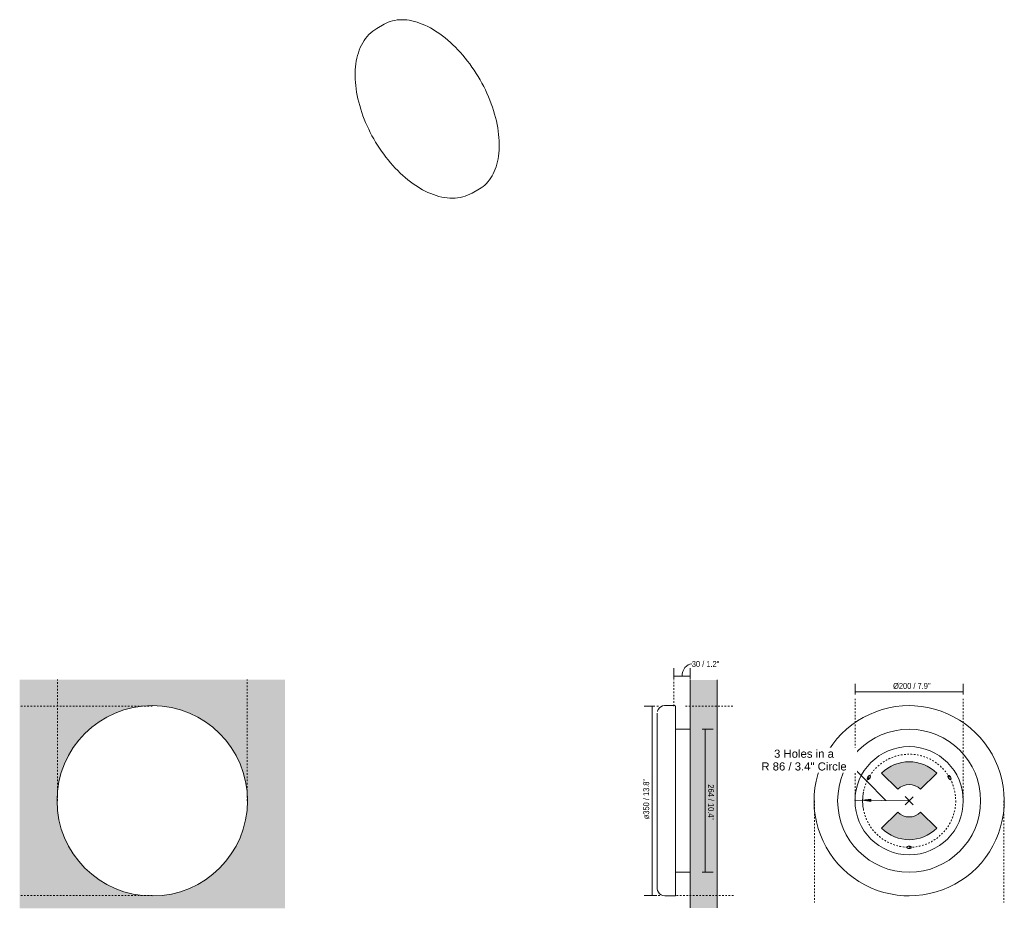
# Model space of a CAD drawing. Header units: millimetres. Extents: x -6821 to -5002, y 104 to 1747.
import ezdxf

# ---------------------------------------------------------------- set-up
doc = ezdxf.new("R2010")
doc.units = ezdxf.units.MM
doc.linetypes.add('Dash', pattern=[6, 3, -3])
doc.layers.add('A-ANNO-DIMS', color=7, linetype='Dash', lineweight=9, true_color=0xd2d2d2)
for name, color, linetype, lineweight in [('A-ANNO-DIMS-5', 7, 'Continuous', 9), ('A-DETL-GENF', 7, 'Continuous', 9), ('A-WALL', 7, 'Continuous', 9), ('A-WALL-PATT', 7, 'Continuous', 9), ('E-LITE-EQPM', 7, 'Continuous', 20)]:
    doc.layers.add(name, color=color, linetype=linetype, lineweight=lineweight)
doc.styles.add('Arial', font='arial.ttf', dxfattribs={"height": 15})
doc.styles.add('Arial Narrow', font='ARIALN.TTF', dxfattribs={"height": 11})
doc.dimstyles.new('FARO_-_2_2mm_Arial_Narrow_mm_Inch_Left', dxfattribs={"dimscale": 304.8, "dimtxt": 11.257741, "dimasz": 0, "dimexe": 0.049213, "dimexo": 0.0625, "dimgap": 0.008202, "dimtad": 1, "dimdec": 0, "dimzin": 0, "dimdsep": 46, "dimtxsty": 'Arial Narrow', "dimblk1": 'NONE', "dimblk2": 'NONE', "dimsah": 1, "dimcen": 0.09, "dimadec": 0, "dimazin": 0, "dimtfac": 1, "dimtdec": 4, "dimtix": 1, "dimtmove": 1, "dimatfit": 3, "dimfxl": 0.016404, "dimfxlon": 1, "dimtvp": 1, "dimtolj": 1, "dimtzin": 0, "dimarcsym": 2})
doc.dimstyles.new('FARO_-_2_2mm_Arial_Narrow_mm_Inch_Left_1', dxfattribs={"dimscale": 304.8, "dimtxt": 11.257741, "dimasz": 0, "dimexe": 0.049213, "dimexo": 0.0625, "dimgap": 0.008202, "dimtad": 1, "dimdec": 0, "dimzin": 0, "dimdsep": 46, "dimtxsty": 'Arial Narrow', "dimblk1": 'NONE', "dimblk2": 'NONE', "dimsah": 1, "dimcen": 0.09, "dimadec": 0, "dimazin": 0, "dimtfac": 1, "dimtdec": 4, "dimtix": 1, "dimtmove": 0, "dimatfit": 3, "dimfxl": 0.016404, "dimfxlon": 1, "dimtvp": 1, "dimtolj": 1, "dimtzin": 0, "dimarcsym": 2})
doc.dimstyles.new('FARO_-_2_2mm_Arial_Narrow_mm_Inch_Right', dxfattribs={"dimscale": 304.8, "dimtxt": 11.257741, "dimasz": 0, "dimexe": 0.049213, "dimexo": 0.0625, "dimgap": 0.008202, "dimtad": 1, "dimdec": 0, "dimzin": 0, "dimdsep": 46, "dimtxsty": 'Arial Narrow', "dimblk1": 'NONE', "dimblk2": 'NONE', "dimsah": 1, "dimcen": 0.09, "dimadec": 0, "dimazin": 0, "dimtfac": 1, "dimtdec": 4, "dimtix": 1, "dimtmove": 0, "dimatfit": 3, "dimfxl": 0.016404, "dimfxlon": 1, "dimtvp": 1, "dimtolj": 1, "dimtzin": 0, "dimarcsym": 2})
doc.dimstyles.new('Radial_-_3mm_Arial', dxfattribs={"dimscale": 304.8, "dimtxt": 15.303891, "dimasz": 0.049213, "dimexe": 0.049213, "dimexo": 0, "dimgap": 0.028707, "dimtad": 3, "dimjust": 3, "dimtih": 1, "dimtoh": 1, "dimdec": 0, "dimzin": 0, "dimdsep": 46, "dimtxsty": 'Arial', "dimsah": 1, "dimcen": 0.09, "dimdle": 0.049213, "dimadec": 0, "dimazin": 0, "dimtfac": 1, "dimtdec": 4, "dimtix": 1, "dimtmove": 0, "dimatfit": 2, "dimfxl": 1, "dimtvp": 1, "dimtfill": 1, "dimtolj": 1, "dimtzin": 0, "dimarcsym": 2})

# ---------------------------------------------------------------- blocks, each defined once
blk = doc.blocks.new('01205 - 1205 TOU Bordeaux wall lamp 8W 2700K-562253-00 Isometrico PDF')
at = {"layer": 'E-LITE-EQPM', "color": 251, "lineweight": 9, "true_color": 0x636466}
for p, q in [((-7069.7, 1738.4), (-7083.1, 1730.7)), ((-6907.3, 1426.2), (-6893.9, 1433.9))]:
    blk.add_line(p, q, dxfattribs=at)
for points in [[(-7069.7, 1738.4, 0), (-7066.1, 1740.3, 0), (-7062.3, 1742, 0), (-7058.4, 1743.4, 0), (-7054.4, 1744.6, 0), (-7050.3, 1745.5, 0), (-7046, 1746.2, 0), (-7041.7, 1746.6, 0), (-7037.3, 1746.7, 0), (-7032.7, 1746.6, 0), (-7028.1, 1746.2, 0), (-7023.5, 1745.6, 0), (-7018.7, 1744.7, 0), (-7013.9, 1743.5, 0), (-7009.1, 1742.2, 0), (-7004.2, 1740.5, 0), (-6999.3, 1738.6, 0), (-6994.4, 1736.5, 0), (-6989.4, 1734.1, 0), (-6984.4, 1731.5, 0), (-6981.3, 1729.7, 0)], [(-7083.1, 1730.7, 0), (-7087, 1728.2, 0), (-7090.8, 1725.4, 0), (-7094.5, 1722.4, 0), (-7097.9, 1719.1, 0), (-7101.1, 1715.6, 0), (-7104.1, 1711.9, 0), (-7106.9, 1708, 0), (-7109.4, 1703.8, 0), (-7111.8, 1699.5, 0), (-7113.9, 1695, 0), (-7115.8, 1690.4, 0), (-7117.5, 1685.6, 0), (-7119, 1680.6, 0), (-7120.2, 1675.5, 0), (-7121.3, 1670.3, 0), (-7122.1, 1665, 0), (-7122.8, 1659.5, 0), (-7123.2, 1653.9, 0), (-7123.4, 1648.3, 0), (-7123.5, 1642.5, 0), (-7123.3, 1636.7, 0), (-7122.9, 1630.7, 0), (-7122.4, 1624.8, 0), (-7121.6, 1618.7, 0), (-7120.7, 1612.6, 0), (-7119.5, 1606.5, 0), (-7118.2, 1600.3, 0), (-7116.7, 1594.1, 0), (-7115, 1587.8, 0), (-7113.1, 1581.6, 0), (-7111.1, 1575.4, 0), (-7108.9, 1569.1, 0), (-7106.5, 1562.9, 0), (-7104, 1556.7, 0), (-7101.3, 1550.5, 0), (-7098.4, 1544.4, 0), (-7095.4, 1538.3, 0), (-7092.3, 1532.3, 0), (-7089, 1526.4, 0), (-7085.5, 1520.5, 0), (-7082, 1514.7, 0), (-7078.3, 1509, 0), (-7074.5, 1503.4, 0), (-7070.5, 1498, 0), (-7066.5, 1492.6, 0), (-7062.4, 1487.4, 0), (-7058.1, 1482.2, 0), (-7053.8, 1477.3, 0), (-7049.3, 1472.5, 0), (-7044.8, 1467.8, 0), (-7040.3, 1463.3, 0), (-7035.6, 1459, 0), (-7030.9, 1454.8, 0), (-7026.1, 1450.8, 0), (-7021.3, 1447.1, 0), (-7016.4, 1443.5, 0), (-7011.5, 1440.1, 0), (-7006.5, 1436.9, 0), (-7002, 1434.2, 0)], [(-6893.9, 1433.9, 0), (-6890.4, 1436.1, 0), (-6887.1, 1438.5, 0), (-6883.9, 1441.1, 0), (-6880.9, 1444, 0), (-6878, 1447.2, 0), (-6875.3, 1450.5, 0), (-6872.8, 1454.1, 0), (-6870.5, 1457.8, 0), (-6868.3, 1461.8, 0), (-6866.3, 1466, 0), (-6864.6, 1470.3, 0), (-6863, 1474.9, 0), (-6861.6, 1479.6, 0), (-6860.3, 1484.5, 0), (-6859.3, 1489.5, 0), (-6858.5, 1494.7, 0), (-6857.9, 1500.1, 0), (-6857.5, 1505.6, 0), (-6857.2, 1511.2, 0), (-6857.2, 1516.9, 0), (-6857.4, 1522.7, 0), (-6857.7, 1528.7, 0), (-6858.3, 1534.7, 0), (-6859.1, 1540.8, 0), (-6860, 1547, 0), (-6861.2, 1553.2, 0), (-6862.5, 1559.5, 0), (-6864.1, 1565.9, 0), (-6865.8, 1572.2, 0), (-6867.7, 1578.6, 0), (-6869.8, 1585, 0), (-6872.1, 1591.4, 0), (-6874.5, 1597.8, 0), (-6877.1, 1604.2, 0), (-6879.9, 1610.6, 0), (-6882.8, 1616.9, 0), (-6885.9, 1623.1, 0), (-6889.2, 1629.3, 0), (-6892.6, 1635.5, 0), (-6896.1, 1641.5, 0), (-6899.8, 1647.5, 0), (-6903.6, 1653.4, 0), (-6907.5, 1659.1, 0), (-6911.6, 1664.8, 0), (-6915.7, 1670.3, 0), (-6920, 1675.7, 0), (-6924.4, 1680.9, 0), (-6928.8, 1686, 0), (-6933.4, 1691, 0), (-6938, 1695.7, 0), (-6942.7, 1700.3, 0), (-6947.4, 1704.7, 0), (-6952.2, 1709, 0), (-6957.1, 1713, 0), (-6961.9, 1716.8, 0), (-6966.9, 1720.4, 0), (-6971.8, 1723.8, 0), (-6976.8, 1727, 0), (-6981.3, 1729.7, 0)], [(-6907.3, 1426.2, 0), (-6911.4, 1424, 0), (-6915.7, 1422.1, 0), (-6920.1, 1420.4, 0), (-6924.7, 1419.1, 0), (-6929.3, 1418.1, 0), (-6934, 1417.3, 0), (-6938.8, 1416.9, 0), (-6943.7, 1416.8, 0), (-6948.6, 1416.9, 0), (-6953.5, 1417.3, 0), (-6958.5, 1418, 0), (-6963.5, 1418.9, 0), (-6968.6, 1420.1, 0), (-6973.6, 1421.6, 0), (-6978.7, 1423.3, 0), (-6983.7, 1425.2, 0), (-6988.8, 1427.4, 0), (-6993.8, 1429.8, 0), (-6998.8, 1432.4, 0), (-7002, 1434.2, 0)]]:
    blk.add_polyline3d(points, dxfattribs=at)
blk = doc.blocks.new('01205 - 1205 TOU Bordeaux wall lamp 8W 2700K-562253-Lateral_PDF')
at = {"layer": 'E-LITE-EQPM'}
for p, q in [((-3297.3, 478.8), (-3316.2, 478.8)), ((-3296.2, 477.4), (-3296.2, 477.3)), ((-3329.8, 140.9), (-3329.8, 141.3)), ((-3296.3, 128.2), (-3296.3, 128.1)), ((-3296.2, 128.6), (-3296.2, 128.5)), ((-3316.2, 127.2), (-3297.3, 127.2))]:
    blk.add_line(p, q, dxfattribs=at)
at = {"layer": 'E-LITE-EQPM', "flags": 128}
for points in [[(-3329.5, 467.7), (-3329.4, 468.6), (-3328, 471.9), (-3325.9, 474.7), (-3323.2, 476.9), (-3320, 478.3), (-3316.5, 478.8), (-3316.2, 478.8)], [(-3297.3, 478.8), (-3296.4, 478.4), (-3296.4, 478.2)], [(-3296.2, 435.1), (-3296.2, 437.3), (-3296.2, 445), (-3296.2, 452), (-3296.2, 458.2), (-3296.2, 463.5), (-3296.2, 468.1), (-3296.2, 471.8), (-3296.2, 474.6), (-3296.2, 476.5), (-3296.2, 477.5), (-3296.2, 477.7)], [(-3329.8, 465.1), (-3329.8, 464.7), (-3329.8, 463.3), (-3329.8, 461.1), (-3329.8, 458), (-3329.8, 454), (-3329.8, 449.1), (-3329.8, 443.5), (-3329.8, 437), (-3329.8, 429.8), (-3329.8, 421.9), (-3329.8, 413.4), (-3329.8, 404.2), (-3329.8, 394.5), (-3329.8, 384.2), (-3329.8, 373.5), (-3329.8, 362.4), (-3329.8, 351), (-3329.8, 339.3), (-3329.8, 327.4), (-3329.8, 315.3), (-3329.8, 303.2), (-3329.8, 291.1), (-3329.8, 279.1), (-3329.8, 267.2), (-3329.8, 255.5), (-3329.8, 244), (-3329.8, 232.9), (-3329.8, 222.2), (-3329.8, 211.9), (-3329.8, 202.1), (-3329.8, 193), (-3329.8, 184.4), (-3329.8, 176.4), (-3329.8, 169.2), (-3329.8, 162.8), (-3329.8, 157.1), (-3329.8, 152.2), (-3329.8, 148.2), (-3329.8, 145), (-3329.8, 142.7), (-3329.8, 141.3), (-3329.8, 140.9), (-3329.8, 140.9)], [(-3329.8, 464.7), (-3329.8, 465.1), (-3329.8, 465.1)], [(-3296.2, 128.3), (-3296.2, 128.7), (-3296.2, 130.1), (-3296.2, 132.3), (-3296.2, 135.5), (-3296.2, 139.5), (-3296.2, 144.3), (-3296.2, 150), (-3296.2, 156.5), (-3296.2, 163.7), (-3296.2, 170.9)], [(-3316.2, 127.2), (-3319.6, 127.7), (-3322.9, 129), (-3325.7, 131.1), (-3327.9, 133.8), (-3329.3, 137), (-3329.8, 140.5), (-3329.8, 140.9)], [(-3296.5, 127.6), (-3296.6, 127.4), (-3297.3, 127.2)]]:
    blk.add_lwpolyline(points, dxfattribs=at)
blk = doc.blocks.new('01205 - 1205 TOU Bordeaux wall lamp 8W 2700K-562253-Alzado_PDF Fixing')
at = {"layer": 'E-LITE-EQPM', "color": 254, "lineweight": 9, "true_color": 0xeaeaea}
for p, q in [((6559.1, 401.5), (6559, 401.5)), ((6567.8, 402.6), (6567.7, 402.6)), ((6585.3, 402.6), (6585.2, 402.6)), ((6593.9, 401.5), (6593.9, 401.5)), ((6559, 204.5), (6559.1, 204.5)), ((6567.7, 203.4), (6567.8, 203.4)), ((6585.2, 203.4), (6585.3, 203.4)), ((6593.9, 204.5), (6593.9, 204.5))]:
    blk.add_line(p, q, dxfattribs=at)
at = {"layer": 'E-LITE-EQPM', "color": 254, "lineweight": 9, "true_color": 0xeaeaea, "flags": 128}
for points in [[(6576.5, 478.8), (6563.9, 478.3), (6551.3, 477), (6538.9, 474.7), (6526.7, 471.6), (6514.8, 467.6), (6503.1, 462.7), (6491.8, 457.1), (6481, 450.6), (6470.7, 443.4), (6460.9, 435.4), (6451.7, 426.8), (6443.1, 417.5), (6435.2, 407.7), (6428.1, 397.3), (6421.7, 386.4), (6416.1, 375.1), (6411.4, 363.4), (6407.5, 351.4), (6404.5, 339.1), (6402.3, 326.7), (6401.1, 314.2), (6400.7, 301.6), (6401.3, 288.9), (6402.7, 276.4), (6405.1, 264), (6408.3, 251.8), (6412.4, 239.9), (6417.4, 228.3), (6423.1, 217.1), (6429.7, 206.3), (6437, 196), (6445, 186.3), (6453.7, 177.2), (6463.1, 168.7), (6473, 160.9), (6483.5, 153.8), (6494.4, 147.6), (6505.7, 142.1), (6517.5, 137.4), (6529.5, 133.6), (6541.8, 130.7), (6554.2, 128.6), (6566.8, 127.5), (6576.5, 127.2)], [(6576.5, 127.2), (6589.1, 127.7), (6601.6, 129), (6614.1, 131.3), (6626.3, 134.4), (6638.2, 138.4), (6649.9, 143.3), (6661.2, 148.9), (6672, 155.4), (6682.3, 162.6), (6692.1, 170.6), (6701.3, 179.2), (6709.9, 188.5), (6717.7, 198.3), (6724.9, 208.7), (6731.3, 219.6), (6736.8, 230.9), (6741.6, 242.6), (6745.5, 254.6), (6748.5, 266.9), (6750.7, 279.3), (6751.9, 291.8), (6752.3, 304.4), (6751.7, 317.1), (6750.3, 329.6), (6747.9, 342), (6744.7, 354.2), (6740.6, 366.1), (6735.6, 377.7), (6729.9, 388.9), (6723.3, 399.7), (6716, 410), (6708, 419.7), (6699.3, 428.8), (6689.9, 437.3), (6680, 445.1), (6669.5, 452.2), (6658.6, 458.4), (6647.2, 463.9), (6635.5, 468.6), (6623.5, 472.4), (6611.2, 475.3), (6598.8, 477.4), (6586.2, 478.5), (6576.5, 478.8)]]:
    blk.add_lwpolyline(points, dxfattribs=at)
at = {"layer": 'E-LITE-EQPM', "color": 254, "lineweight": 9, "true_color": 0xeaeaea}
for start, end in [(90, 270), (270, 90)]:
    blk.add_arc((6576.5, 303), 132.1, start, end, dxfattribs=at)
blk = doc.blocks.new('DIMBLOCK1-Lateral_PDF')
at = {"layer": 'A-ANNO-DIMS-5', "color": 251, "true_color": 0x5b5b5b, "transparency": 16777216}
for p, q in [((-5612.6, 528), (-5612.6, 548)), ((-5582.6, 528), (-5582.6, 548)), ((-5582.6, 533), (-5612.6, 533)), ((-5612.6, 533), (-5612.6, 528)), ((-5582.6, 533), (-5582.6, 528))]:
    blk.add_line(p, q, dxfattribs=at)
blk.add_ellipse((-5579.7, 533), major_axis=(0, 23), ratio=0.77924, start_param=0, end_param=1.570796, dxfattribs=at)
at = {"layer": 'A-ANNO-DIMS-5', "color": 0, "transparency": 16777216, "insert": (-5579.7, 561.3), "char_height": 11, "width": 55.967, "attachment_point": 1, "line_spacing_factor": 0.974696, "style": 'Arial Narrow'}
blk.add_mtext('30 / 1.2"', dxfattribs=at)
blk = doc.blocks.new('_None')
blk = doc.blocks.new('DIMBLOCK2-Lateral_PDF')
at = {"layer": 'A-ANNO-DIMS-5', "color": 251, "true_color": 0x5b5b5b, "transparency": 16777216}
for p, q in [((-5647.8, 478), (-5667.8, 478)), ((-5652.8, 478), (-5652.8, 128)), ((-5652.8, 478), (-5647.8, 478)), ((-5647.8, 128), (-5667.8, 128)), ((-5652.8, 128), (-5647.8, 128))]:
    blk.add_line(p, q, dxfattribs=at)
at = {"layer": 'A-ANNO-DIMS-5', "color": 0, "transparency": 16777216, "insert": (-5669.5, 268.9), "char_height": 11, "width": 81.913, "attachment_point": 1, "rotation": 90, "line_spacing_factor": 0.974696, "style": 'Arial Narrow'}
blk.add_mtext('ø350 / 13.8"', dxfattribs=at)
blk = doc.blocks.new('DIMBLOCK3-Lateral_PDF')
at = {"layer": 'A-ANNO-DIMS-5', "color": 251, "true_color": 0x5b5b5b, "transparency": 16777216}
for p, q in [((-5560.3, 435.1), (-5540.3, 435.1)), ((-5555.3, 435.1), (-5560.3, 435.1)), ((-5555.3, 435.1), (-5555.3, 170.9)), ((-5560.3, 170.9), (-5540.3, 170.9)), ((-5555.3, 170.9), (-5560.3, 170.9))]:
    blk.add_line(p, q, dxfattribs=at)
at = {"layer": 'A-ANNO-DIMS-5', "color": 0, "transparency": 16777216, "insert": (-5538.6, 333.3), "char_height": 11, "width": 72.693, "attachment_point": 1, "rotation": 270, "line_spacing_factor": 0.974696, "style": 'Arial Narrow'}
blk.add_mtext('264 / 10.4"', dxfattribs=at)
blk = doc.blocks.new('DIMBLOCK4-Alzado_PDF Fixing')
at = {"layer": 'A-ANNO-DIMS-5', "transparency": 16777216}
blk.add_hatch(color=256, dxfattribs=at).paths.add_polyline_path([(-5264.1, 304), (-5249.1, 301.9), (-5249.1, 305.8)])
for p, q in [((-5294, 377.3), (-5221.1, 303.5)), ((-5294, 377.3), (-5294, 377.3)), ((-5185.7, 295.6), (-5170.5, 310.4)), ((-5185.5, 310.6), (-5170.7, 295.4)), ((-5178.1, 303), (-5279.1, 304.2)), ((-5249.1, 305.8), (-5264.1, 304)), ((-5264.1, 304), (-5249.1, 301.9)), ((-5249.1, 301.9), (-5249.1, 305.8))]:
    blk.add_line(p, q, dxfattribs=at)
blk.add_arc((-5178.1, 303), 86, 169.3402, 189.3271, dxfattribs=at)
at = {"layer": 'A-ANNO-DIMS-5', "color": 0, "transparency": 16777216, "insert": (-5372.4, 397.5), "char_height": 15, "width": 188.224, "attachment_point": 2, "line_spacing_factor": 0.941778, "style": 'Arial', "bg_fill": 3, "box_fill_scale": 1.25, "bg_fill_color": 256, "bg_fill_true_color": 13158600, "bg_fill_transparency": 0}
blk.add_mtext('3 Holes in a \\PR 86 / 3.4" Circle', dxfattribs=at)
blk = doc.blocks.new('DIMBLOCK5-Alzado_PDF Fixing')
at = {"layer": 'A-ANNO-DIMS-5', "color": 251, "true_color": 0x5b5b5b, "transparency": 16777216}
for p, q in [((-5278.1, 499.1), (-5278.1, 519.1)), ((-5078.1, 499.1), (-5078.1, 519.1)), ((-5278.1, 504.1), (-5078.1, 504.1)), ((-5278.1, 504.1), (-5278.1, 499.1)), ((-5078.1, 504.1), (-5078.1, 499.1))]:
    blk.add_line(p, q, dxfattribs=at)
at = {"layer": 'A-ANNO-DIMS-5', "color": 0, "transparency": 16777216, "insert": (-5211.6, 520.8), "char_height": 11, "width": 80.412, "attachment_point": 1, "line_spacing_factor": 0.974696, "style": 'Arial Narrow'}
blk.add_mtext(' Ø200 / 7.9"', dxfattribs=at)

msp = doc.modelspace()

# ---------------------------------------------------------------- hatches: boundary and pattern name
at = {"layer": 'A-DETL-GENF', "true_color": 0xe2e2e2}
h = msp.add_hatch(color=254, dxfattribs=at)
h.paths.add_polyline_path([(-5178.1, 215), (-5176.1, 215), (-5175.6, 215.1), (-5175.1, 215.3), (-5174.7, 215.6), (-5174.4, 216), (-5174.2, 216.5), (-5174.1, 217), (-5174.2, 217.7), (-5174.4, 218), (-5174.7, 218.4), (-5175.1, 218.7), (-5175.6, 218.9), (-5176.1, 219), (-5180.1, 219), (-5180.8, 218.9), (-5181.1, 218.7), (-5181.5, 218.4), (-5181.8, 218), (-5182, 217.5), (-5182.1, 217), (-5182, 216.5), (-5181.8, 216), (-5181.5, 215.6), (-5181.1, 215.3), (-5180.6, 215.1), (-5180.1, 215)])
h.paths.add_polyline_path([(-5178.1, 231), (-5171.8, 231.3), (-5165.6, 232.1), (-5159.5, 233.5), (-5153.5, 235.3), (-5147.6, 237.8), (-5142.1, 240.6), (-5136.8, 244), (-5131.9, 247.8), (-5127.2, 252.1), (-5156.9, 281.8), (-5159.9, 279.2), (-5163.1, 277), (-5166.6, 275.3), (-5170.3, 274), (-5174.2, 273.3), (-5178.1, 273), (-5182, 273.3), (-5185.9, 274), (-5189.6, 275.3), (-5193.1, 277), (-5196.6, 279.4), (-5199.3, 281.8), (-5229, 252.1), (-5224.3, 247.8), (-5219.3, 244), (-5214.1, 240.6), (-5208.5, 237.8), (-5202.7, 235.3), (-5196.7, 233.5), (-5190.6, 232.1), (-5184.3, 231.3)])
h.paths.add_polyline_path([(-5199.3, 324.2), (-5196.3, 326.8), (-5193.1, 329), (-5189.6, 330.7), (-5185.9, 332), (-5182, 332.7), (-5178.1, 333), (-5174.2, 332.7), (-5170.3, 332), (-5166.6, 330.7), (-5163.1, 329), (-5159.9, 326.8), (-5156.9, 324.2), (-5127.2, 353.9), (-5131.9, 358.2), (-5136.8, 362), (-5142.1, 365.4), (-5147.6, 368.2), (-5153.5, 370.7), (-5159.5, 372.5), (-5165.6, 373.9), (-5171.8, 374.7), (-5178.1, 375), (-5184.3, 374.7), (-5190.6, 373.9), (-5196.7, 372.5), (-5202.7, 370.7), (-5208.5, 368.2), (-5214.1, 365.4), (-5219.3, 362), (-5224.3, 358.2), (-5229, 353.9), (-5201.6, 326.5)])
h.paths.add_polyline_path([(-5253.6, 342.3), (-5253, 342.3), (-5252.6, 342.5), (-5252.2, 342.9), (-5251.8, 343.3), (-5249.7, 346.9), (-5249.6, 347.2), (-5249.6, 347.7), (-5249.6, 348.2), (-5249.8, 348.7), (-5250.2, 349.1), (-5250.6, 349.5), (-5251, 349.7), (-5251.7, 349.7), (-5252.1, 349.7), (-5252.6, 349.5), (-5253, 349.1), (-5253.3, 348.7), (-5255.3, 345.3), (-5255.5, 344.8), (-5255.5, 344.1), (-5255.5, 343.8), (-5255.3, 343.3), (-5255, 342.9), (-5254.6, 342.5), (-5254.1, 342.3), (-5253.6, 342.3)])
h.paths.add_polyline_path([(-5102.6, 342.3), (-5102.1, 342.3), (-5101.6, 342.5), (-5101.2, 342.9), (-5100.9, 343.3), (-5100.7, 343.8), (-5100.6, 344.3), (-5100.7, 344.8), (-5100.9, 345.3), (-5102.9, 348.7), (-5103.2, 349.1), (-5103.6, 349.5), (-5104.2, 349.7), (-5104.6, 349.7), (-5105.1, 349.7), (-5105.6, 349.5), (-5106, 349.1), (-5106.3, 348.7), (-5106.5, 348.2), (-5106.6, 347.7), (-5106.5, 347.1), (-5106.3, 346.7), (-5104.2, 343), (-5104, 342.9), (-5103.6, 342.5), (-5103.1, 342.3)])
at = {"layer": 'A-WALL', "true_color": 0xf7f7f7}
h = msp.add_hatch(color=7, dxfattribs=at)
h.paths.add_polyline_path([(-6821.5, 104.2), (-6331.2, 104.2), (-6331.2, 527.1), (-6821.5, 527.1), (-6821.5, 209.9)])
h.paths.add_polyline_path([(-6576.5, 127), (-6592, 127.7), (-6607.2, 129.7), (-6622.7, 133.2), (-6637.1, 137.8), (-6651.2, 143.7), (-6664.8, 150.8), (-6677.6, 159), (-6689.8, 168.3), (-6701.2, 178.8), (-6711.4, 190), (-6721, 202.6), (-6729.2, 215.5), (-6736.2, 229), (-6742.1, 243.5), (-6746.6, 257.7), (-6749.9, 272.9), (-6751.8, 287.7), (-6752.5, 303.2), (-6751.8, 318.3), (-6749.8, 333.6), (-6746.3, 349.2), (-6741.7, 363.6), (-6735.8, 377.7), (-6728.7, 391.3), (-6720.5, 404.1), (-6711.1, 416.4), (-6700.8, 427.6), (-6689.4, 438), (-6676.9, 447.5), (-6664, 455.7), (-6650.5, 462.7), (-6636.3, 468.5), (-6621.8, 473.1), (-6606.9, 476.3), (-6591.7, 478.3), (-6576.3, 479), (-6561, 478.3), (-6545.7, 476.3), (-6530.3, 472.8), (-6515.9, 468.2), (-6501.8, 462.3), (-6488.2, 455.2), (-6475.4, 447), (-6463.2, 437.7), (-6451.8, 427.2), (-6441.6, 416), (-6432, 403.4), (-6423.8, 390.5), (-6416.8, 377), (-6411, 362.9), (-6406.4, 348.3), (-6403.1, 333.1), (-6401.2, 318.3), (-6400.5, 302.8), (-6401.2, 287.7), (-6403.2, 272.3), (-6406.7, 256.8), (-6411.3, 242.4), (-6417.2, 228.3), (-6424.3, 214.7), (-6432.5, 201.9), (-6441.8, 189.7), (-6452.2, 178.4), (-6463.5, 168.1), (-6476.1, 158.5), (-6489, 150.3), (-6502.5, 143.3), (-6516.6, 137.5), (-6531.2, 132.9), (-6546.1, 129.7), (-6561.2, 127.7), (-6576.3, 127)])
at = {"layer": 'A-WALL-PATT', "true_color": 0xf7f7f7}
msp.add_hatch(color=7, dxfattribs=at).paths.add_polyline_path([(-5532.6, 104.8), (-5532.6, 526.3), (-5582.6, 526.3), (-5582.6, 104.8)])

# ---------------------------------------------------------------- linework, layer by layer
at = {"layer": 'A-ANNO-DIMS'}
for p, q in [((-6751.5, 303), (-6751.5, 527.1)), ((-6401.5, 303), (-6401.5, 527.1)), ((-5612.6, 478), (-5612.6, 526.3)), ((-6576.5, 478), (-6821.5, 478)), ((-5641.1, 478), (-5646.1, 478)), ((-5591.1, 478), (-5502.7, 478)), ((-5278.1, 303), (-5278.1, 491.2)), ((-5078.1, 303), (-5078.1, 491.2)), ((-5353.1, 303), (-5353.1, 114.7)), ((-5003.1, 303), (-5003.1, 114.7)), ((-6576.5, 128), (-6821.5, 128)), ((-5647.6, 128), (-5635.4, 128)), ((-5502.7, 128), (-5610.6, 128))]:
    msp.add_line(p, q, dxfattribs=at)
msp.add_circle((-5178.1, 303), 86, dxfattribs=at)
at = {"layer": 'A-WALL', "color": 253, "true_color": 0xaaaaaa}
for p, q in [((-5582.6, 526.3), (-5582.6, 435.1)), ((-5532.6, 104.8), (-5532.6, 526.3)), ((-5582.6, 170.9), (-5582.6, 104.8))]:
    msp.add_line(p, q, dxfattribs=at)
at = {"layer": 'E-LITE-EQPM'}
for p, q in [((-5582.6, 435.1), (-5609.8, 435.1)), ((-5609.8, 435.1), (-5609.8, 170.9)), ((-5582.6, 170.9), (-5582.6, 435.1)), ((-5609.8, 170.9), (-5582.6, 170.9))]:
    msp.add_line(p, q, dxfattribs=at)
at = {"layer": 'E-LITE-EQPM', "color": 253, "true_color": 0xaaaaaa}
for p, q in [((-5254.3, 347), (-5255.3, 345.3)), ((-5253.3, 348.7), (-5254.3, 347)), ((-5250.8, 345), (-5249.8, 346.7)), ((-5229, 353.9), (-5199.3, 324.2)), ((-5156.9, 324.2), (-5127.2, 353.9)), ((-5106.3, 346.7), (-5105.3, 345)), ((-5101.9, 347), (-5102.9, 348.7)), ((-5100.9, 345.3), (-5101.9, 347)), ((-5251.8, 343.3), (-5250.8, 345)), ((-5105.3, 345), (-5104.3, 343.3)), ((-5199.3, 281.8), (-5229, 252.1)), ((-5127.2, 252.1), (-5156.9, 281.8)), ((-5178.1, 219), (-5180.1, 219)), ((-5176.1, 219), (-5178.1, 219)), ((-5180.1, 215), (-5178.1, 215)), ((-5178.1, 215), (-5176.1, 215))]:
    msp.add_line(p, q, dxfattribs=at)
at = {"layer": 'E-LITE-EQPM'}
for centre, radius, start, end in [((-6576.5, 303), 176, 90, 270), ((-6576.5, 303), 176, 270, 90), ((-5178.1, 303), 100, 90, 270), ((-5178.1, 303), 100, 270, 90)]:
    msp.add_arc(centre, radius, start, end, dxfattribs=at)
at = {"layer": 'E-LITE-EQPM', "color": 253, "true_color": 0xaaaaaa}
for centre, radius, start, end in [((-5178.1, 303), 72, 45, 135), ((-5251.6, 347.7), 2, 330, 150), ((-5104.6, 347.7), 2, 30, 210), ((-5253.6, 344.3), 2, 150, 330), ((-5178.1, 303), 30, 45, 135), ((-5102.6, 344.3), 2, 210, 30), ((-5178.1, 303), 30, 225, 315), ((-5178.1, 303), 72, 225, 315), ((-5180.1, 217), 2, 90, 270), ((-5176.1, 217), 2, 270, 90)]:
    msp.add_arc(centre, radius, start, end, dxfattribs=at)

# ---------------------------------------------------------------- block references
at = {"layer": 'E-LITE-EQPM', "color": 254, "lineweight": 9, "true_color": 0xeaeaea}
for name, p in [('01205 - 1205 TOU Bordeaux wall lamp 8W 2700K-562253-00 Isometrico PDF', (921.7, 0)), ('01205 - 1205 TOU Bordeaux wall lamp 8W 2700K-562253-Alzado_PDF Fixing', (-11754.6, 0))]:
    msp.add_blockref(name, p, dxfattribs=at)
at = {"layer": 'E-LITE-EQPM'}
msp.add_blockref('01205 - 1205 TOU Bordeaux wall lamp 8W 2700K-562253-Lateral_PDF', (-2313.6, 0), dxfattribs=at)

# ---------------------------------------------------------------- dimensions: what is measured, and where the dimension line sits
at = {"layer": 'A-ANNO-DIMS', "color": 251, "linetype": 'Continuous', "true_color": 0x5b5b5b}
dim = msp.add_linear_dim(base=(-5612.6, 533), p1=(-5582.6, 528), p2=(-5612.6, 528), dimstyle='FARO_-_2_2mm_Arial_Narrow_mm_Inch_Left', override={"dimpost": '<>', "dimfxl": 30.060655}, dxfattribs=at)
dim.commit()
dim.dimension.update_dxf_attribs({"geometry": 'DIMBLOCK1-Lateral_PDF', "text_midpoint": (-5551.7, 554), "dimtype": 160})
dim = msp.add_linear_dim(base=(-5078.1, 504.1), p1=(-5278.1, 499.1), p2=(-5078.1, 499.1), text=' Ø<>', dimstyle='FARO_-_2_2mm_Arial_Narrow_mm_Inch_Left_1', override={"dimpost": '<>', "dimfxl": 200}, dxfattribs=at)
dim.commit()
dim.dimension.update_dxf_attribs({"geometry": 'DIMBLOCK5-Alzado_PDF Fixing', "text_midpoint": (-5178.1, 513.8)})
dim = msp.add_linear_dim(base=(-5652.8, 128), p1=(-5647.8, 478), p2=(-5647.8, 128), angle=90, text='ø<>', dimstyle='FARO_-_2_2mm_Arial_Narrow_mm_Inch_Left_1', override={"dimpost": '<>', "dimfxl": 350}, dxfattribs=at)
dim.commit()
dim.dimension.update_dxf_attribs({"geometry": 'DIMBLOCK2-Lateral_PDF', "text_midpoint": (-5662.4, 303)})
dim = msp.add_linear_dim(base=(-5555.3, 170.9), p1=(-5560.3, 435.1), p2=(-5560.3, 170.9), angle=90, dimstyle='FARO_-_2_2mm_Arial_Narrow_mm_Inch_Right', override={"dimtad": 4, "dimpost": '<>', "dimfxl": 264.13128}, dxfattribs=at)
dim.commit()
dim.dimension.update_dxf_attribs({"geometry": 'DIMBLOCK3-Lateral_PDF', "text_midpoint": (-5545.7, 303)})

# ---------------------------------------------------------------- next in the draw order: dimensions: what is measured, and where the dimension line sits
at = {"layer": 'A-ANNO-DIMS', "color": 7, "linetype": 'Continuous'}
dim = msp.add_radius_dim(center=(-5178.1, 303), mpoint=(-5264.1, 304), text='3 Holes in a \\P<>Circle', dimstyle='Radial_-_3mm_Arial', override={"dimpost": 'R<>'}, dxfattribs=at)
dim.commit()
dim.dimension.update_dxf_attribs({"geometry": 'DIMBLOCK4-Alzado_PDF Fixing', "text_midpoint": (-5213.2, 335.4)})

doc.saveas('drawing.dxf')
